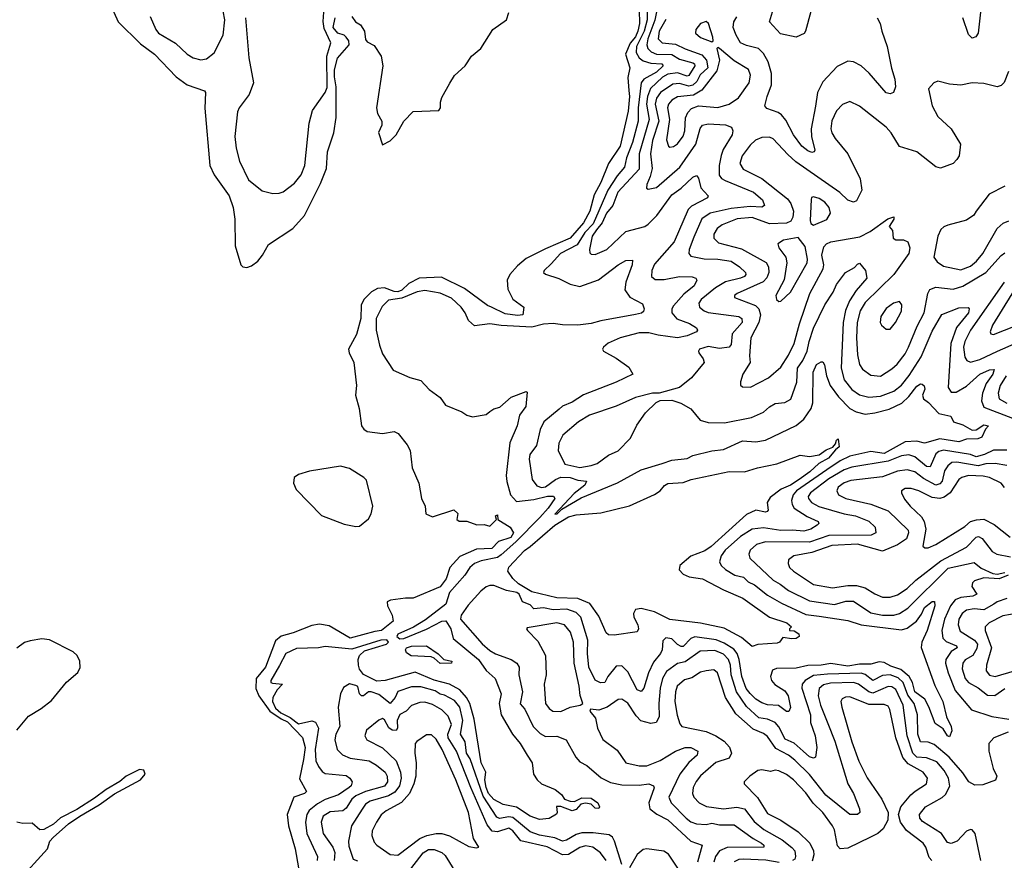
# Model space of a CAD drawing. Extents: x 1493970 to 1595317, y 729910 to 844791.
# Tile 256 of 256: x 1555499 to 1560642, y 790956 to 795346. Entities that reach past the tile are written whole.
import ezdxf

# ---------------------------------------------------------------- set-up
doc = ezdxf.new("R2010")
doc.units = 0

msp = doc.modelspace()

# ---------------------------------------------------------------- linework, layer by layer
at = {"layer": '0CON10XD'}
for points in [[(1555975, 795418.9), (1556013.9, 795333.9), (1556130.2, 795220.2), (1556204, 795165), (1556316.5, 795046.5), (1556375, 795005.4), (1556465, 794973.3), (1556470, 794965), (1556466.4, 794883.6), (1556492.5, 794585), (1556515.4, 794535), (1556593.8, 794425), (1556614.7, 794365), (1556623.3, 794303.3), (1556624.7, 794164.7), (1556654.5, 794065), (1556665, 794054.3), (1556685, 794051.4), (1556709.4, 794060.6), (1556742.5, 794085), (1556768.1, 794115), (1556798.3, 794171.7), (1556925.5, 794254.5), (1556986.2, 794323.8), (1557070, 794490), (1557101.7, 794568.3), (1557106.5, 794655), (1557139.4, 794755), (1557151.8, 794835), (1557153.1, 794995), (1557142.8, 795047.2), (1557144.5, 795084.5), (1557159.2, 795145), (1557219.6, 795215), (1557218.9, 795235), (1557204.8, 795254.8)], [(1556181.7, 795361.7), (1556210.4, 795295), (1556225, 795274.5), (1556313, 795223), (1556375, 795165.6), (1556405, 795146.7), (1556445, 795135.6), (1556475, 795141.8), (1556515, 795173.3), (1556561.8, 795265), (1556571.3, 795345), (1556553.8, 795436.2)], [(1559631.2, 795388.8), (1559604.5, 795285), (1559596.2, 795273.8), (1559555, 795253.6), (1559472.5, 795272.5), (1559415.7, 795335), (1559435.8, 795404.2)], [(1556678.5, 795355), (1556696, 795146), (1556720, 795015), (1556698.1, 794955), (1556645, 794886), (1556636.9, 794865), (1556623.8, 794735), (1556630.5, 794675), (1556646.9, 794606.9), (1556695, 794510), (1556765, 794451.4), (1556821.7, 794438.3), (1556855, 794439.4), (1556875, 794446.7), (1556935, 794491.5), (1556969.6, 794535), (1556989.1, 794585), (1557010.8, 794805)], [(1558734.8, 795395), (1558736, 795326), (1558728.6, 795285), (1558715, 795255.6), (1558687.5, 795222.5), (1558662.9, 795165), (1558685.3, 795095), (1558675.9, 795044.1), (1558680.5, 794975), (1558685.2, 794945), (1558677.1, 794867.1), (1558635.6, 794685), (1558575.3, 794595), (1558535, 794495.5), (1558499.6, 794430.4), (1558477, 794345), (1558444, 794285), (1558375.3, 794204.7), (1558245, 794149.8), (1558145, 794098.4), (1558099, 794061), (1558059.7, 794015), (1558046.2, 793985), (1558049.1, 793939.1), (1558075, 793886.2), (1558132.5, 793845), (1558126.7, 793805), (1558099.1, 793800.9), (1558035, 793810), (1557964.3, 793844.3), (1557943.5, 793853.5), (1557822.5, 793942.5), (1557701.8, 794001.8), (1557585, 793995.9), (1557532.2, 793967.8), (1557495, 793933.1), (1557475, 793924.9), (1557455, 793925.3), (1557405, 793945.1), (1557368.1, 793941.9), (1557337, 793925), (1557297, 793885), (1557283.4, 793855), (1557281.7, 793785), (1557258.9, 793701.1), (1557217.5, 793625), (1557220.9, 793605), (1557245.4, 793555), (1557259.2, 793435), (1557254.1, 793385), (1557272.9, 793315), (1557285.4, 793225), (1557296.4, 793206.4), (1557315, 793194.6), (1557395, 793184.4), (1557455, 793195.8), (1557476.2, 793185), (1557523.8, 793125), (1557538.8, 793095), (1557550, 793005), (1557584, 792925), (1557598, 792845), (1557618, 792805), (1557620, 792765), (1557655, 792750), (1557766.4, 792786.4), (1557787, 792767), (1557782.5, 792735), (1557795, 792727.5), (1557835, 792726.7), (1557887, 792707), (1557925, 792708.8), (1557955, 792700), (1557990, 792735), (1557984.2, 792755), (1557995, 792760), (1557996.7, 792735), (1558061.5, 792695), (1558077.7, 792665), (1558065, 792641), (1558000, 792620), (1557965, 792584.6), (1557885, 792580.2), (1557797.7, 792542.3), (1557746, 792484), (1557727.5, 792425), (1557695, 792384.4), (1557555, 792324.2), (1557515, 792324.1), (1557435.4, 792314.6), (1557419.4, 792305), (1557420, 792285), (1557444.6, 792235), (1557449.5, 792205), (1557390, 792155), (1557355, 792151), (1557225, 792116.1), (1557115, 792180.7), (1557065, 792188.8), (1557025, 792181.6), (1556927, 792143), (1556865, 792126.3), (1556835, 792101.1), (1556783.6, 791965), (1556734.9, 791905.1), (1556732.9, 791852.9), (1556749, 791815), (1556805.5, 791735), (1556865, 791694.2), (1556898.8, 791678.8), (1556976.2, 791596.2), (1556990.8, 791545), (1556982.5, 791482.5), (1556960.5, 791380.5), (1556996.9, 791315), (1556986.4, 791303.6), (1556930.6, 791285), (1556896.5, 791195), (1556903.7, 791135), (1556937.6, 791015), (1556955.7, 790915.7)], [(1558777.1, 795387.1), (1558776.6, 795345), (1558761.5, 795285), (1558720.7, 795205), (1558719.5, 795175), (1558735, 795146.2), (1558755, 795130.4), (1558795, 795118.3), (1558852.5, 795115), (1558860.7, 795105), (1558825, 795070.9), (1558758.7, 795035), (1558745.5, 795015), (1558729.7, 794885), (1558729.9, 794815), (1558700.9, 794705), (1558669.4, 794625), (1558659.1, 794575), (1558620.5, 794529.5), (1558570.9, 794455), (1558495, 794279), (1558451.8, 794235), (1558410.5, 794169.5), (1558323.5, 794125), (1558275, 794070.4), (1558238, 794035), (1558236, 794025), (1558245, 794016), (1558315, 793993.6), (1558375, 793963.8), (1558425, 793952.9), (1558522.4, 793987.6), (1558625, 794064.6), (1558665, 794087.5), (1558699.3, 794089.3), (1558697.8, 794065), (1558664.7, 793975.3), (1558660, 793935), (1558686.5, 793896.5), (1558752.4, 793862.4), (1558760.8, 793835), (1558757.8, 793822.2), (1558746.5, 793813.5), (1558715, 793805.8), (1558535, 793773.7), (1558485, 793758.3), (1558415, 793749.8), (1558335, 793751.2), (1558285, 793759.8), (1558235, 793755.8), (1558175, 793739.6), (1558015, 793749), (1557955, 793756.7), (1557875, 793747.3), (1557844.1, 793775), (1557826.5, 793815), (1557804.7, 793845), (1557755, 793891.8), (1557695, 793917), (1557615, 793931.1), (1557575, 793925.2), (1557495, 793891.7), (1557425, 793880.6), (1557392, 793848), (1557361.9, 793785), (1557361.3, 793725), (1557379.3, 793645), (1557395, 793600), (1557450, 793515), (1557537, 793477), (1557595, 793462), (1557638, 793415), (1557695, 793372), (1557723.2, 793333.2), (1557807.9, 793297.9), (1557835, 793280), (1557865, 793270.8), (1557935, 793283.5), (1557955, 793298.6), (1557975, 793312.9), (1558007.1, 793322.9), (1558066.2, 793375), (1558145, 793403.3), (1558150, 793400), (1558143.3, 793325), (1558109.6, 793280.4), (1558098.2, 793225), (1558058.7, 793135), (1558039.7, 792965), (1558043.1, 792933.1), (1558063.4, 792865), (1558095, 792829.7), (1558185, 792840.3), (1558257, 792857), (1558287, 792857), (1558293.6, 792845), (1558260.2, 792795), (1558216.3, 792745), (1558091.3, 792618.7), (1558015, 792550.8), (1557995, 792537.7), (1557910.1, 792519.9), (1557874.6, 792505.4), (1557850.5, 792485), (1557824.5, 792445.5), (1557744.2, 792355), (1557725, 792294), (1557619.3, 792210.7), (1557556.8, 792173.2), (1557475, 792137.4), (1557470, 792125), (1557485, 792112.1), (1557505, 792113.4), (1557625, 792162.7), (1557705, 792203.8), (1557725.8, 792205.8), (1557750.8, 792165), (1557763.1, 792113.1), (1557895, 792004.2), (1557936.6, 791946.6), (1557982.4, 791905), (1558013.5, 791825), (1558004.1, 791775), (1558014.2, 791715), (1558074.2, 791614.2), (1558113.8, 791565), (1558150, 791505), (1558176.9, 791465), (1558182.2, 791405), (1558202.1, 791375), (1558224.6, 791355), (1558295.7, 791325.7), (1558328.9, 791298.9), (1558344.3, 791274.3), (1558375, 791264.7), (1558396.6, 791263.4), (1558435, 791281.4), (1558485, 791279.8), (1558519.7, 791255), (1558527.5, 791235), (1558524, 791226), (1558505, 791227.5), (1558485, 791249.2), (1558455, 791253.3), (1558431, 791249), (1558405, 791220.8), (1558385, 791213.1), (1558325, 791237.1), (1558303.3, 791236.7), (1558307.5, 791205), (1558303, 791197), (1558265, 791173.8), (1558215, 791168.6), (1558165, 791185.5), (1558093.7, 791233.7), (1558025, 791247.6), (1557975, 791273.2), (1557947.2, 791305), (1557935, 791335.6), (1557928.9, 791375), (1557933.5, 791415), (1557909, 791465), (1557873.4, 791693.4), (1557850.7, 791775), (1557833.2, 791805), (1557798.7, 791845), (1557745, 791874.6), (1557665, 791896.9), (1557565, 791937.4), (1557407.5, 791895), (1557365, 791890.9), (1557295.6, 791925.6), (1557275, 791954.6), (1557269, 791975), (1557267.9, 792005), (1557274.5, 792025.5), (1557300.3, 792049.7), (1557415.9, 792085), (1557425.5, 792095), (1557416.4, 792106.4), (1557385.6, 792105), (1557235, 792058.6), (1557095, 792072.7), (1557060, 792065), (1556945, 792061.7), (1556888.8, 792035), (1556856.4, 791973.6), (1556810.4, 791895), (1556811.5, 791885), (1556819.8, 791879.8), (1556872.5, 791875), (1556843.7, 791846.3), (1556821.2, 791805), (1556820.7, 791785), (1556835, 791749.8), (1556863.5, 791725), (1556911.7, 791701.7), (1556955, 791667.7), (1557025, 791683.1), (1557045, 791677.5), (1557060.5, 791645), (1557042.5, 791535), (1557045.3, 791475), (1557060, 791445), (1557079.1, 791419.1), (1557095, 791408.9), (1557205, 791397.6), (1557224.5, 791385), (1557235.4, 791365), (1557230.7, 791345), (1557220.9, 791335), (1557165, 791297.1), (1557095, 791273.1), (1557055, 791251.3), (1557011.9, 791215), (1556998.5, 791195), (1556992, 791155), (1556999, 791095), (1557054.8, 790975), (1557053.3, 790955)], [(1557010.8, 794805), (1557028.5, 794871.5), (1557095, 794965.6), (1557105, 794990.8), (1557103.8, 795155), (1557124.2, 795225), (1557089.8, 795299.8), (1557084.4, 795335.6), (1557087.3, 795385)], [(1557204.8, 795254.8), (1557194.2, 795264.2), (1557161.1, 795275), (1557137.3, 795305), (1557146.7, 795355)], [(1557235, 795362.5), (1557252.5, 795335), (1557278.6, 795318.6), (1557300, 795285), (1557305, 795242.5), (1557315, 795230), (1557351.7, 795211.7), (1557387.5, 795155), (1557395.5, 795105), (1557362.2, 794885), (1557368.7, 794855), (1557391.5, 794815), (1557390.8, 794795), (1557374.1, 794755.9), (1557395, 794692.5), (1557435, 794713.8), (1557465, 794744), (1557506, 794815), (1557555, 794866.2), (1557689.3, 794870.7), (1557696.7, 794885), (1557696.7, 794915), (1557705, 794940), (1557746.1, 795013.9), (1557770, 795055), (1557826.7, 795105), (1557860, 795155), (1557907.5, 795195), (1557971.2, 795295), (1558042.5, 795345), (1558055, 795382.5)], [(1558828, 795395), (1558817.1, 795342.9), (1558780.1, 795245), (1558775.2, 795215), (1558780.6, 795195), (1558797, 795177), (1558825, 795165.4), (1558905, 795163.4), (1558945, 795139.3), (1559015, 795120.6), (1559024.1, 795115), (1559025.7, 795105), (1558994.6, 795055), (1558985, 795050.7), (1558935, 795067.5), (1558885, 795061.7), (1558857, 795045), (1558793.6, 794986.4), (1558779.3, 794945), (1558773.9, 794905), (1558787.1, 794825), (1558735.7, 794645), (1558734.4, 794565), (1558623, 794445), (1558597.7, 794375), (1558563.9, 794335), (1558541.5, 794285), (1558512.1, 794247.9), (1558489.8, 794215), (1558475.4, 794145.4), (1558477.2, 794127.2), (1558485, 794120.5), (1558505, 794119.1), (1558566.9, 794145), (1558665, 794238.9), (1558764.1, 794265.9), (1558782.3, 794277.7), (1558827.1, 794322.9), (1558905, 794431.2), (1558953.7, 794466.3), (1559015, 794522.9), (1559035, 794531.2), (1559045, 794517.5), (1559057.8, 794467.8), (1559095.7, 794425), (1559091.4, 794415), (1559008.8, 794371.2), (1558990.9, 794355), (1558917.6, 794185), (1558815, 794068.7), (1558800.2, 794035), (1558800, 794005), (1558818.4, 793988.4), (1558865, 793989.5), (1558945.3, 794004.7), (1559012, 794002), (1559030.8, 793995), (1559036.7, 793985), (1559022.5, 793955), (1558967.9, 793912.1), (1558915, 793851.2), (1558904.7, 793835), (1558905.8, 793815), (1558932.5, 793782.5), (1558998.3, 793758.3), (1559035, 793737.1), (1559040, 793725), (1559034.2, 793715), (1558985.8, 793695), (1558935, 793684.8), (1558835, 793697.9), (1558785, 793711.1), (1558735, 793711.1), (1558635, 793683.8), (1558573, 793657), (1558548.8, 793635), (1558543.8, 793625), (1558548.8, 793615), (1558615, 793578.1), (1558681.1, 793531.1), (1558701.2, 793495), (1558615, 793452.4), (1558444.3, 793385.7), (1558385, 793347.3), (1558335, 793327.5), (1558317.6, 793312.4), (1558237.5, 793245), (1558217.9, 793205), (1558198.3, 793121.7), (1558164.7, 793075), (1558161.2, 793051.2), (1558175.4, 792945), (1558200.5, 792910.5), (1558225, 792901.7), (1558245, 792905.8), (1558297.5, 792945), (1558325, 792957), (1558375, 792955.2), (1558415, 792940.2), (1558459.2, 792935), (1558451.1, 792915), (1558395, 792870.6), (1558295, 792762.9), (1558306.4, 792765), (1558331.4, 792788.6), (1558432, 792848), (1558622.6, 792927.4), (1558745.4, 792995), (1558855, 793028), (1558905, 793044.4), (1558985, 793054), (1559015, 793070.2), (1559115, 793093.8), (1559175, 793101.2), (1559275, 793146.5), (1559345, 793140.5), (1559395, 793150.3), (1559555, 793225.5), (1559595, 793258.8), (1559633.9, 793315), (1559641.7, 793345), (1559644.2, 793505), (1559660.6, 793545), (1559685, 793558.9), (1559695, 793558.6), (1559703.1, 793543.1), (1559712.9, 793485), (1559732.4, 793435), (1559775.5, 793375.5), (1559835.2, 793315.2), (1559868.2, 793298.2), (1559915, 793286.2), (1559965, 793291.6), (1560040.9, 793310.9), (1560106.6, 793343.4), (1560143.1, 793376.9), (1560185, 793432.2), (1560205, 793444.3), (1560212.9, 793442.9), (1560224.2, 793434.2), (1560226.5, 793416.5), (1560214.5, 793385), (1560219.2, 793365), (1560246, 793346), (1560299.5, 793289.5), (1560363.3, 793275), (1560377.5, 793245), (1560425, 793230), (1560475, 793202.7), (1560495.8, 793204.2), (1560535, 793230.6), (1560558.8, 793225), (1560543.4, 793206.6), (1560524.2, 793165), (1560503.6, 793156.4), (1560445, 793154.2), (1560405, 793141.7), (1560305, 793157.2), (1560225, 793134), (1560185, 793144.4), (1560125, 793140.2), (1560015, 793079.3), (1559945, 793090.7), (1559835, 793065.8), (1559785, 793041.5), (1559715, 792994.9), (1559557.4, 792885), (1559539.4, 792865), (1559530.6, 792835), (1559533.2, 792813.2), (1559544.7, 792795), (1559611.9, 792751.9), (1559670, 792725), (1559673.1, 792715), (1559664.5, 792705), (1559631.1, 792685), (1559595, 792673.6), (1559535, 792679.5), (1559475, 792677.2), (1559385, 792691.6), (1559325, 792685.7), (1559263.3, 792646.7), (1559184.8, 792575), (1559162.8, 792545), (1559154.5, 792515), (1559162.7, 792495), (1559185, 792474.1), (1559235.2, 792445.2), (1559279.2, 792435), (1559305, 792409.5), (1559338, 792395), (1559405, 792340.8), (1559478.9, 792298.9), (1559605, 792238.4), (1559675, 792229.7), (1559825, 792208.3), (1559895, 792184.8), (1560105, 792158.9), (1560135, 792167.7), (1560184.1, 792205), (1560209.6, 792240.4), (1560224.8, 792275), (1560265, 792306.4), (1560277.8, 792307.8), (1560278.3, 792285), (1560239.5, 792155), (1560210.8, 792095), (1560207.4, 792067.4), (1560279.2, 791869.2), (1560321.1, 791785), (1560340.9, 791705), (1560365, 791653.8), (1560367.8, 791632.2), (1560355, 791600), (1560345, 791606), (1560322.5, 791642.5), (1560280.2, 791670.2), (1560247.1, 791757.1)], [(1559978.1, 795355), (1559994.5, 795325), (1560001.8, 795285), (1560030.8, 795205), (1560052.9, 795092.9), (1560070.7, 795035), (1560074.5, 794995), (1560063.3, 794965), (1560045, 794959.2), (1560025, 794962.9), (1559936.6, 795066.6), (1559895.2, 795105.2), (1559855, 795126.1), (1559825, 795128.8), (1559768.6, 795101.4), (1559695, 795020.9), (1559667.1, 794965), (1559655.2, 794894.8), (1559633.2, 794775), (1559635.3, 794735), (1559653.1, 794665), (1559648.8, 794655), (1559637.3, 794652.7), (1559615, 794660.3), (1559584.1, 794685), (1559541.6, 794745), (1559501.3, 794821.3), (1559478.3, 794848.3), (1559460.9, 794860.9), (1559402.1, 794882.1), (1559391.1, 794895), (1559402.6, 794945), (1559426.9, 795005), (1559426.2, 795065), (1559408.7, 795125), (1559385, 795168.2), (1559358.9, 795195), (1559295, 795210.2), (1559264.7, 795225), (1559241.1, 795265), (1559226.6, 795305), (1559229.2, 795335), (1559245, 795360)], [(1560517.8, 795385), (1560505.5, 795274.5), (1560494.1, 795255.9), (1560475, 795250), (1560455, 795268.8), (1560425.4, 795355)], [(1558875, 795345.8), (1558839.7, 795285), (1558834.8, 795245), (1558855, 795225.2), (1558925, 795218.2), (1558975, 795192.7), (1559061.9, 795161.9), (1559086.4, 795135), (1559093.5, 795095), (1559053.1, 795056.9), (1559036.4, 795023.6), (1559015.7, 795004.3), (1558995, 794998.5), (1558945, 795012.8), (1558911.1, 795008.9), (1558847, 794965), (1558825, 794935.9), (1558818.2, 794905), (1558836.8, 794815), (1558803.8, 794715), (1558794.5, 794644.5), (1558802.3, 794567.7), (1558793.2, 794526.8), (1558774.4, 794484.4), (1558774, 794465), (1558781.3, 794461.3), (1558825, 794468.5), (1558947.9, 794575), (1559031, 794695), (1559053.4, 794776.6), (1559065.9, 794794.1), (1559095, 794800.9), (1559186.4, 794796.4), (1559216.9, 794785), (1559223.8, 794765), (1559220, 794745), (1559173, 794667), (1559163, 794637), (1559153.1, 794585), (1559152.8, 794532.8), (1559165, 794516.1), (1559184.5, 794505), (1559332.1, 794445), (1559378.8, 794405), (1559390, 794375), (1559375, 794367.3), (1559315, 794370.6), (1559215, 794358.9), (1559105.5, 794335), (1559062.7, 794305), (1559019.6, 794209.6), (1558996, 794145), (1558994.6, 794124.6), (1559005, 794110), (1559075, 794096.1), (1559145, 794094.8), (1559215, 794085.2), (1559259.1, 794055), (1559290, 794025), (1559292.2, 794015), (1559284.3, 794005), (1559263.5, 793996.5), (1559185, 793977.3), (1559133.9, 793946.1), (1559058.8, 793885), (1559045.9, 793865), (1559049.6, 793845), (1559073.8, 793825), (1559095, 793816.7), (1559255, 793796.2), (1559271.2, 793785), (1559273.6, 793765), (1559221, 793705), (1559215, 793648.8), (1559205, 793635.5), (1559155, 793627.6), (1559095, 793638.8), (1559050, 793625), (1559044, 793615), (1559047.1, 793605), (1559070, 793575), (1559074, 793555), (1559008.2, 793475), (1558945.2, 793424.8), (1558840, 793395), (1558805, 793395.3), (1558715, 793372.7), (1558615, 793327.7), (1558475, 793279.6), (1558418.2, 793245), (1558336.5, 793175), (1558315, 793133.8), (1558311.8, 793095), (1558347.5, 793025), (1558425, 793006.2), (1558485, 793017.3), (1558515, 793027.8), (1558575, 793071.8), (1558625, 793093.6), (1558689, 793161), (1558722.7, 793227.3), (1558768.3, 793291.7), (1558823.6, 793346.4), (1558845, 793357.5), (1558905, 793359.1), (1558952.9, 793342.9), (1559005, 793312.7), (1559053.5, 793253.5), (1559095, 793241.8), (1559180.6, 793239.4), (1559322.2, 793267.8), (1559385, 793296.7), (1559415, 793324.3), (1559445, 793341.4), (1559495, 793347.1), (1559526.5, 793363.5), (1559557.8, 793452.2), (1559562.7, 793525), (1559589.5, 793565), (1559612.4, 793615), (1559622, 793665), (1559646.2, 793735), (1559704.1, 793855.9), (1559747.5, 793922.5), (1559765, 793963.2), (1559812, 794025), (1559859.1, 794050.9), (1559875, 794068.6), (1559885, 794073.3), (1559917.5, 794035), (1559924.2, 793995), (1559869, 793931), (1559833.3, 793876.7), (1559812.3, 793827.7), (1559801, 793765), (1559797.7, 793685), (1559789.2, 793525), (1559806.2, 793465), (1559845, 793414.1), (1559885, 793386.5), (1559935, 793373.9), (1559995, 793379.8), (1560065, 793406.2), (1560105, 793436.4), (1560145, 793487.9), (1560207.4, 793585), (1560265, 793719.5), (1560315, 793805.4), (1560405, 793841.3), (1560453.2, 793843.2), (1560457.9, 793835), (1560455.2, 793815), (1560392.5, 793737.5), (1560362.5, 793655), (1560348.1, 793425), (1560365, 793399.6), (1560390.4, 793399.6), (1560445, 793432.3), (1560515, 793495.2), (1560565, 793516.7), (1560589.1, 793519.1), (1560582.5, 793495), (1560546.7, 793445), (1560528.4, 793395), (1560522.2, 793355), (1560535, 793321.6), (1560685, 793263.9)], [(1559115, 795230), (1559121.2, 795235), (1559119.1, 795255), (1559096.4, 795326.4), (1559085, 795335.7), (1559055, 795325.4), (1559030.5, 795295), (1559030, 795275), (1559055, 795252.5), (1559115, 795230)], [(1558895, 794679.4), (1558915, 794683.8), (1558935, 794697.7), (1558965, 794736.7), (1558973.5, 794765), (1558977.4, 794832.6), (1558989.8, 794860.2), (1559008.1, 794881.9), (1559045, 794896.6), (1559145, 794886.8), (1559204.4, 794905), (1559253.3, 794936.7), (1559309.6, 795015), (1559316.7, 795056.7), (1559305.6, 795085), (1559230.3, 795130.3), (1559155, 795195.8), (1559145, 795200), (1559141.2, 795195), (1559154, 795135), (1559141.1, 795078.9), (1559061.9, 794978.1), (1559018.4, 794951.6), (1558935, 794943.4), (1558905, 794925.8), (1558888.4, 794905), (1558883.7, 794885), (1558892.8, 794825), (1558877.5, 794717.5), (1558887.5, 794685), (1558895, 794679.4)], [(1560663.3, 795075), (1560641.6, 795018.4), (1560625, 795002.5), (1560605, 794995.4), (1560535, 795012.7), (1560475, 795015.5), (1560415, 795004.4), (1560355, 795008.8), (1560295, 795024.3), (1560273.3, 795016.7), (1560246.1, 794983.9), (1560264.7, 794895), (1560295, 794839.6), (1560365, 794775.6), (1560414, 794695), (1560405.7, 794635), (1560394.4, 794615), (1560374.3, 794595), (1560309.1, 794570.9), (1560285, 794577.3), (1560185, 794656.1), (1560095, 794682.5), (1560050.5, 794755), (1560025, 794784.4), (1559885, 794894.4), (1559835, 794918.1), (1559797, 794903), (1559765, 794870), (1559741.8, 794818.2), (1559735.3, 794775), (1559740.4, 794755), (1559759.2, 794725), (1559825.5, 794645), (1559890, 794515), (1559898.6, 794455), (1559870.7, 794399.3), (1559855, 794392.1), (1559825, 794403.8), (1559783.4, 794443.4), (1559554, 794604), (1559511.5, 794641.5), (1559435, 794722.7), (1559415, 794731.8), (1559375, 794730.5), (1559343.3, 794716.7), (1559315, 794691.1), (1559273.2, 794635), (1559260.4, 794595), (1559278.2, 794565), (1559376.3, 794516.3), (1559509.3, 794409.3), (1559526.6, 794385), (1559541.4, 794345), (1559538.1, 794315), (1559526.4, 794293.6), (1559505, 794282.4), (1559415, 794280.2), (1559325, 794312.1), (1559246, 794305), (1559167.7, 794275), (1559142, 794255), (1559124.7, 794225), (1559124.7, 794204.7), (1559149.5, 794179.5), (1559269.1, 794149.1), (1559397.8, 794077.8), (1559410.5, 794055), (1559412.2, 794025), (1559402.5, 793997.5), (1559383.1, 793976.9), (1559246, 793915), (1559232.5, 793905), (1559232.5, 793895), (1559342.5, 793852.5), (1559360.5, 793835), (1559368.9, 793805), (1559360.2, 793765), (1559317.8, 793685), (1559310.7, 793590.7), (1559314.4, 793555), (1559275.7, 793495), (1559264.2, 793455), (1559265, 793437.5), (1559275, 793428), (1559316.1, 793426.1), (1559410.8, 793475), (1559475, 793531.2), (1559515, 793594.3), (1559544.4, 793655), (1559572, 793758), (1559626.7, 793915), (1559696.2, 794045), (1559700, 794065), (1559688.5, 794115), (1559700, 794160), (1559713.1, 794175), (1559735.3, 794184.7), (1559888.1, 794211.9), (1559940.8, 794239.2), (1560034.4, 794305), (1560065.6, 794315.6), (1560065, 794303.8), (1560040, 794265), (1560058.9, 794245), (1560061.8, 794205), (1560075, 794196.4), (1560115, 794195.4), (1560137.8, 794185), (1560148.2, 794155), (1560144.1, 794125), (1560064.3, 794015), (1559915, 793868.8), (1559889, 793825), (1559872.7, 793765), (1559869.8, 793685), (1559875.2, 793595.2), (1559886.2, 793545), (1559901.1, 793521.1), (1559945, 793489.5), (1559995, 793483.2), (1560055, 793521.5), (1560082.6, 793547.4), (1560125, 793600.9), (1560142.1, 793635), (1560187, 793745), (1560223.8, 793815), (1560242.3, 793915), (1560253.4, 793936.6), (1560285, 793948.8), (1560375, 793939.1), (1560425, 793953.3), (1560545.1, 794024.9), (1560625, 794114), (1560645, 794128.8)], [(1560645, 794476.2), (1560562.5, 794435), (1560495.5, 794345), (1560482.9, 794325), (1560445, 794297.8), (1560347.6, 794272.4), (1560325.6, 794264.4), (1560310, 794250), (1560295.4, 794214.6), (1560273.3, 794105), (1560290.5, 794080.5), (1560325, 794058.9), (1560415, 794039.2), (1560465, 794059.2), (1560497.1, 794085), (1560529.5, 794125), (1560604.8, 794255.2), (1560636.6, 794283.4), (1560665, 794294.7)], [(1559645, 794273.3), (1559715, 794301.9), (1559734.4, 794335), (1559727.1, 794365), (1559705, 794393.5), (1559675, 794412.5), (1559645, 794420.8), (1559635, 794416.7), (1559632.6, 794407.4), (1559627.4, 794297.4), (1559631.1, 794281.1), (1559645, 794273.3)], [(1559465, 793873.1), (1559475, 793875.8), (1559525, 793922), (1559611.8, 794075), (1559614, 794095), (1559601.5, 794161.5), (1559565, 794208.1), (1559488.8, 794195), (1559459.2, 794175), (1559464.4, 794155), (1559500.4, 794105), (1559505.3, 794075), (1559493, 793987), (1559448.9, 793905), (1559452.7, 793885), (1559465, 793873.1)], [(1560642.1, 793975), (1560466.3, 793725), (1560436.4, 793665), (1560429.4, 793635), (1560435, 793582.9), (1560445.8, 793565.8), (1560465, 793557.5), (1560515, 793571.6), (1560605.6, 793615), (1560705, 793658.4)], [(1560731, 793995), (1560579.9, 793750.1), (1560568.1, 793715), (1560572, 793705), (1560585, 793701.8), (1560815, 793792.3)], [(1560045, 793730), (1560074.4, 793765), (1560105, 793823.3), (1560106.7, 793856.7), (1560095, 793873.8), (1560063.3, 793865), (1560025, 793836.7), (1559997.5, 793795), (1559994.5, 793765), (1560001.1, 793751.1), (1560025, 793730), (1560045, 793730)], [(1560651.6, 793485), (1560620.6, 793435), (1560609.2, 793395), (1560615.3, 793365), (1560655, 793342.4)], [(1559325, 792072), (1559269.2, 792119.2), (1559178.2, 792168.2), (1559055, 792194.7), (1558895, 792212.3), (1558815, 792253.9), (1558745, 792270.3), (1558715.8, 792265), (1558704.5, 792245), (1558706.8, 792225), (1558728.8, 792185), (1558731.2, 792165), (1558725, 792148), (1558605, 792131.1), (1558575, 792133.3), (1558563.2, 792143.2), (1558525, 792230), (1558477.5, 792297.5), (1558415, 792323), (1558305, 792325.9), (1558175, 792357.6), (1558105, 792399.1), (1558075, 792427.1), (1558048.7, 792465), (1558055, 792486.8), (1558135.8, 792574.2), (1558166.4, 792593.6), (1558295, 792706.1), (1558365, 792749.6), (1558405, 792759.7), (1558535, 792769.4), (1558685, 792806.2), (1558814.7, 792865.3), (1558845.3, 792884.7), (1558867.4, 792912.6), (1558885, 792922.9), (1558965, 792928.5), (1559006.7, 792945), (1559205, 792985.4), (1559285, 792984.3), (1559352.5, 793005), (1559454.5, 793025.5), (1559575, 793071.2), (1559623.9, 793063.9), (1559675, 793073.3), (1559710.9, 793099.1), (1559746.4, 793113.6), (1559759.8, 793130.2), (1559765, 793150), (1559775, 793157.5), (1559780, 793115), (1559760.4, 793099.6), (1559724.6, 793055), (1559672.9, 793027.1), (1559627.1, 792985), (1559570.4, 792945), (1559525, 792914), (1559476.4, 792893.6), (1559419.9, 792850.1), (1559403.8, 792825), (1559408.5, 792785), (1559403.6, 792776.4), (1559395, 792773.2), (1559345, 792784.2), (1559295, 792760.7), (1559110.5, 792595), (1559078.2, 792571.8), (1559005, 792543.8), (1558947.3, 792495), (1558943.1, 792473.1), (1558965, 792450), (1558995.2, 792435.2), (1559066.1, 792426.1), (1559175, 792368.1), (1559276.9, 792325), (1559415.9, 792225.9), (1559506.2, 792195), (1559530, 792175), (1559520, 792165), (1559520, 792155), (1559545, 792154), (1559568.9, 792138.9), (1559570, 792125), (1559555, 792114.4), (1559531.9, 792111.9), (1559485, 792120), (1559467.5, 792095), (1559455, 792090), (1559355, 792082.9), (1559325, 792072)], [(1560655, 793097.6), (1560585, 793097.3), (1560539.2, 793075), (1560495, 793062.9), (1560465, 793074.1), (1560325, 793097.7), (1560299.9, 793090.1), (1560285, 793078.2), (1560255, 793010.8), (1560235, 793012.9), (1560175, 793063.1), (1560143.7, 793073.7), (1560105, 793068.3), (1560035, 793040.4), (1559845, 793009.3), (1559805, 792994.8), (1559725, 792947), (1559629.2, 792875), (1559617.9, 792855), (1559619.4, 792845), (1559635.4, 792825), (1559673.2, 792803.2), (1559805.3, 792764.7), (1559865, 792753.9), (1559935, 792726.4), (1559968, 792695), (1559970.5, 792665), (1559946.4, 792653.6), (1559725, 792652.1), (1559625, 792616.8), (1559395, 792617.9), (1559348.1, 792605), (1559313.8, 792575), (1559307.1, 792555), (1559313, 792533), (1559435, 792418.2), (1559471.7, 792398.3), (1559515, 792365.2), (1559625, 792310.2), (1559755, 792291.7), (1559815, 792308.9), (1559855, 792308.9), (1559945, 792247.9), (1560005, 792235.7), (1560065, 792236.1), (1560095, 792244.8), (1560137.9, 792272.1), (1560349.4, 792480.6), (1560485, 792510), (1560521.9, 792481.9), (1560582.7, 792452.7), (1560605, 792450.7), (1560645, 792458.2)], [(1557255, 792698), (1557275, 792701.2), (1557321.7, 792738.3), (1557335.6, 792764.4), (1557344.3, 792805), (1557310.5, 792940.5), (1557296.7, 792955), (1557221.7, 793001.7), (1557175, 793013.5), (1557012.8, 792987.2), (1556955, 792970.7), (1556933.3, 792955), (1556928.8, 792925), (1556942.7, 792892.7), (1557075, 792755.7), (1557195, 792710.6), (1557255, 792698)], [(1560655, 793016.8), (1560595, 793027.8), (1560545, 793026.5), (1560505, 793015.3), (1560394.8, 793035.2), (1560367.6, 793032.4), (1560346.5, 793015), (1560330.5, 792989.5), (1560318.3, 792935), (1560305, 792921.9), (1560285, 792914.2), (1560220.3, 792950.3), (1560175, 792983.6), (1560135, 792994.8), (1560085, 792987.2), (1560005, 792957.4), (1559839.8, 792939.8), (1559805, 792927.7), (1559774.6, 792905), (1559766.5, 792885), (1559775.6, 792865), (1559815, 792844.2), (1559945, 792815.2), (1560035, 792780.8), (1560139.4, 792679.4), (1560142.2, 792665), (1560130.7, 792635), (1560085, 792602.7), (1560005, 792570.8), (1559875, 792606.5), (1559740.7, 792599.3), (1559637, 792563), (1559542, 792545), (1559515.6, 792525), (1559513.5, 792505), (1559520.5, 792485), (1559541.5, 792465), (1559645, 792395.3), (1559745, 792378.3), (1559825, 792390.7), (1559870.6, 792390.6), (1559915, 792378.4), (1559965, 792347.1), (1560005, 792330.5), (1560045, 792330), (1560085, 792342.3), (1560135.4, 792375), (1560180.6, 792419.4), (1560310.2, 792519.8), (1560445, 792590.2), (1560495, 792642.3), (1560506.9, 792646.9), (1560526.1, 792636.1), (1560578.9, 792568.9), (1560603.7, 792553.7), (1560675, 792540.5)], [(1560642.3, 792902.3), (1560625, 792924.6), (1560565, 792954.7), (1560531.2, 792961.2), (1560455, 792965.2), (1560420, 792955), (1560405, 792944.5), (1560359.4, 792875), (1560327.9, 792852.1), (1560305, 792844.5), (1560265, 792850.2), (1560195, 792884.7), (1560155, 792896.9), (1560125, 792897.9), (1560105.7, 792885), (1560104.4, 792875), (1560121.5, 792841.5), (1560150, 792805), (1560208.8, 792748.8), (1560223.3, 792725), (1560231.3, 792685), (1560215.9, 792595.9), (1560227.1, 792587.1), (1560245, 792586.9), (1560284.3, 792605), (1560435, 792698.8), (1560465.8, 792724.2), (1560496, 792734), (1560535, 792737.1), (1560589, 792709), (1560672.5, 792642.5)], [(1560662.9, 792445), (1560615, 792425.4), (1560535, 792430), (1560486.9, 792415), (1560475.5, 792405), (1560472.9, 792385), (1560498, 792345), (1560478, 792335), (1560415, 792328.1), (1560385, 792315.7), (1560360.8, 792285), (1560328.8, 792215), (1560315.2, 792155), (1560320.3, 792115), (1560338, 792098), (1560391.9, 792075), (1560395.4, 792065), (1560365, 792046.1), (1560337, 792005), (1560335.3, 791984.7), (1560348.1, 791935), (1560385, 791842), (1560471.2, 791741.2), (1560577.1, 791707.1), (1560665, 791692.2)], [(1560247.1, 791757.1), (1560227, 791797), (1560174.8, 791835), (1560161.7, 791885), (1560145.9, 791915.9), (1560102.1, 791952.1), (1560049.2, 791969.2), (1560015, 791988), (1559987.6, 791992.4), (1559945, 791980.2), (1559885, 791979.5), (1559825, 791969.8), (1559735.8, 791984.2), (1559685, 791974.1), (1559615, 791973.6), (1559555, 791959.1), (1559452.3, 791957.7), (1559431.9, 791948.1), (1559420.4, 791915), (1559425.4, 791895), (1559443.7, 791873.7), (1559495, 791840.9), (1559512.6, 791815), (1559526, 791754), (1559516.9, 791733.1), (1559505, 791731.9), (1559463.5, 791763.5), (1559405, 791766.7), (1559375, 791777.4), (1559345, 791796.5), (1559315, 791826.1), (1559293.4, 791853.4), (1559270.3, 791915), (1559256.5, 792005), (1559246, 792036), (1559228.6, 792058.6), (1559179.7, 792089.7), (1559137, 792107), (1559025, 792121.9), (1559005, 792113.4), (1558965, 792072.8), (1558955, 792071.6), (1558935, 792082.4), (1558905, 792111.9), (1558875, 792117.1), (1558858.6, 792101.4), (1558854.7, 792055), (1558847.1, 792035), (1558810, 791990), (1558783.1, 791935), (1558760, 791855), (1558745, 791836.9), (1558724.6, 791845), (1558675, 791940), (1558645, 791971.8), (1558615, 791968.8), (1558571.2, 791915), (1558555.6, 791884.4), (1558532.9, 791882.9), (1558505, 791895.6), (1558472.8, 791965), (1558465.7, 792035), (1558467.6, 792105), (1558430.4, 792225), (1558405, 792249.8), (1558357, 792267), (1558285, 792262.9), (1558235.9, 792274.1), (1558185, 792268.4), (1558165, 792289.3), (1558126, 792306), (1558108.4, 792345), (1558095.3, 792355), (1558041.2, 792365), (1557975, 792390.7), (1557955, 792391.2), (1557936.2, 792383.8), (1557908.8, 792361.2), (1557841.5, 792288.5), (1557804.7, 792235), (1557801.8, 792215), (1557915, 792086.1), (1557955, 792051.6), (1557985, 792033.3), (1558067.1, 792005), (1558096.2, 791985), (1558107.3, 791965), (1558105.9, 791925), (1558126, 791835), (1558113.5, 791773.5), (1558138.4, 791745), (1558181.3, 791655), (1558217, 791617), (1558245, 791601.8), (1558305, 791604.3), (1558354.3, 791584.3), (1558404.1, 791494.1), (1558425, 791470), (1558461.2, 791451.2), (1558535.7, 791385.7), (1558585, 791362.4), (1558645, 791350.5), (1558735, 791347.4), (1558785, 791354.4), (1558810, 791345), (1558813.9, 791333.9), (1558786.2, 791256.2), (1558791.3, 791225), (1558827.2, 791197.2), (1558885, 791166.8), (1559005, 791055.3), (1559063.8, 791035), (1559040.3, 790945)], [(1560655, 792323.1), (1560604.1, 792305.9), (1560586.7, 792293.3), (1560535, 792264.5), (1560485, 792268.7), (1560445, 792262), (1560421.9, 792245), (1560404.8, 792215), (1560400.2, 792185), (1560411.5, 792151.5), (1560485.8, 792105.8), (1560501.3, 792085), (1560498, 792062), (1560476.8, 792025), (1560438.1, 792001.9), (1560425.3, 791985), (1560421.7, 791955), (1560437.6, 791905), (1560455, 791883.8), (1560505.5, 791855.5), (1560555, 791817.3), (1560593, 791817), (1560645, 791852.4)], [(1560715, 792246), (1560635, 792232.5), (1560563.1, 792195), (1560542.2, 792175), (1560542.1, 792155), (1560574.7, 792065), (1560548.3, 791975), (1560547.1, 791945), (1560565, 791921.8), (1560595, 791914.8)], [(1558325, 791732.2), (1558375, 791755.3), (1558427.5, 791765), (1558440, 791775), (1558426.7, 791816.7), (1558422.4, 791865), (1558394.7, 791984.7), (1558392.5, 792095), (1558376.3, 792146.3), (1558345, 792184.5), (1558305, 792196.5), (1558150.5, 792169.5), (1558146.7, 792165), (1558152, 792155), (1558205, 792100.6), (1558245.4, 792024.6), (1558250, 791925), (1558237.9, 791875), (1558245, 791774), (1558265, 791747.8), (1558284.7, 791734.7), (1558325, 791732.2)], [(1555485, 791634.4), (1555545, 791708.2), (1555612.4, 791747.6), (1555665, 791790), (1555744.1, 791885.9), (1555803.4, 791936.6), (1555815, 791962.5), (1555813.8, 791995), (1555799.2, 792025), (1555778.9, 792045), (1555655, 792106.2), (1555615, 792111.8), (1555555, 792102.2), (1555525, 792092.9), (1555485, 792064)], [(1557695, 791982.7), (1557665, 792011.4), (1557647.8, 792017.8), (1557543.7, 792023.7), (1557519.4, 792039.4), (1557513.8, 792055), (1557519.2, 792065), (1557545, 792074.5), (1557625, 792075.6), (1557685, 792033.1), (1557714.5, 792004.5), (1557756.2, 791995), (1557755, 791984.4), (1557695, 791982.7)], [(1559591.7, 791525), (1559545, 791568), (1559498.3, 791588.3), (1559465, 791653.2), (1559445.5, 791675.5), (1559405, 791693), (1559360.1, 791700.1), (1559295, 791758.9), (1559242.9, 791835), (1559214.7, 791925), (1559211.7, 791975), (1559201.9, 792005), (1559175, 792032.6), (1559130.4, 792050.4), (1559052.8, 792047.2), (1558975, 791991.4), (1558935, 791983.3), (1558878.5, 791941.5), (1558856.6, 791905), (1558844.1, 791855), (1558837.3, 791775), (1558840, 791705), (1558823.3, 791675), (1558795, 791669.2), (1558744.3, 791684.3), (1558719.3, 791709.3), (1558675, 791776.1), (1558645, 791797.5), (1558625, 791795.4), (1558568, 791755), (1558525, 791740), (1558480, 791745), (1558476.7, 791735), (1558507.6, 791697.6), (1558517.1, 791645), (1558545, 791585.7), (1558620.6, 791530.6), (1558665.4, 791465.4), (1558735, 791449.3), (1558775, 791448.6), (1558845, 791477.3), (1558924.9, 791525.1), (1558975, 791544.8), (1559004.8, 791544.8), (1559040.7, 791525), (1559038.1, 791505), (1558995, 791465.6), (1558947.7, 791405), (1558889.7, 791285), (1558902.1, 791255), (1558979.7, 791175), (1559005, 791157.3), (1559035, 791146.6), (1559085, 791142.8), (1559115, 791150), (1559155, 791140.4), (1559230.4, 791140.4), (1559329.8, 791070.2), (1559374.6, 791045), (1559386.9, 791035), (1559385.5, 791025), (1559195, 791022.9), (1559154.4, 791005.6), (1559133.7, 790976.3), (1559125.6, 790945)], [(1560518.8, 790955), (1560489.3, 791095), (1560475, 791115.5), (1560465, 791117.3), (1560445, 791108.2), (1560395, 791056.1), (1560365, 791043.9), (1560345, 791049.4), (1560313.9, 791095), (1560215, 791158.2), (1560201.2, 791175), (1560198.9, 791195), (1560229.6, 791235), (1560317, 791283), (1560335, 791298.8), (1560357.4, 791342.6), (1560350.2, 791385), (1560328.5, 791425), (1560289.7, 791469.7), (1560235, 791490.8), (1560185, 791494.9), (1560164.9, 791514.9), (1560135.4, 791605), (1560113.6, 791765), (1560075, 791847), (1560055, 791860.7), (1560035, 791863), (1559955, 791829), (1559934.2, 791835), (1559881.1, 791875), (1559853.5, 791883.5), (1559735, 791881.1), (1559698, 791872), (1559675, 791853.3), (1559670.2, 791815), (1559681.6, 791765), (1559720.8, 791670.8), (1559757.7, 791577.7), (1559825.3, 791355), (1559855.2, 791305.2), (1559886.5, 791225), (1559886.7, 791205), (1559876, 791195), (1559835, 791195.5), (1559709.7, 791295), (1559624, 791404), (1559548.6, 791478.6), (1559515, 791505.2), (1559449.2, 791539.2), (1559405, 791602.9), (1559385, 791618.1), (1559330.7, 791640.7), (1559240.3, 791720.3), (1559185.4, 791805.4), (1559143.9, 791933.9), (1559125, 791949.6), (1559085, 791944.7), (1559055, 791938.1), (1559010.8, 791909.2), (1558971.3, 791898.7), (1558934, 791865), (1558924.8, 791835), (1558920.9, 791785), (1558933.1, 791713.1), (1558948, 791668), (1558958.6, 791655), (1559085, 791628.4), (1559134.8, 791604.8), (1559178, 791578), (1559207.2, 791547.2), (1559217.3, 791515), (1559205, 791488.8), (1559135, 791466.3), (1559055, 791397.5), (1559032.2, 791367.8), (1559017.3, 791335), (1559014.1, 791305), (1559019.6, 791285), (1559049.1, 791255), (1559085.9, 791235.9), (1559175, 791224.8), (1559245, 791232.4), (1559284.5, 791225), (1559335, 791157.5), (1559386.9, 791116.9), (1559482.4, 791062.4), (1559532.4, 791022.4), (1559547.8, 791005), (1559551.3, 790975), (1559548.6, 790961.4), (1559536.3, 790953.7)], [(1560661.8, 791625), (1560588, 791595), (1560561.6, 791565), (1560560.6, 791525), (1560583.9, 791435), (1560602.2, 791395), (1560596.3, 791373.7), (1560530.4, 791349.6), (1560488.3, 791348.3), (1560457.5, 791365), (1560425, 791412.7), (1560353.5, 791495), (1560275, 791559.8), (1560245, 791572.5), (1560204.4, 791574.4), (1560189.9, 791615), (1560189.3, 791715), (1560170.7, 791775), (1560137.9, 791817.9), (1560114.2, 791885), (1560087.7, 791907.7), (1560045, 791923.6), (1560005, 791920.3), (1559955, 791894.1), (1559915.1, 791925.1), (1559895, 791932.1), (1559718.3, 791928.3), (1559645, 791920.2), (1559601.6, 791895), (1559586.3, 791875), (1559583.9, 791855), (1559630.2, 791715), (1559630.2, 791675), (1559653.3, 791605), (1559663.4, 791545), (1559655.6, 791495), (1559645, 791488.5), (1559625, 791496.3), (1559591.7, 791525)], [(1560595, 791914.8), (1560695.7, 791945)], [(1558645, 790934.4), (1558606.1, 791056.1), (1558595.7, 791075.7), (1558577.8, 791087.8), (1558495, 791099), (1558435, 791098.8), (1558405, 791089.8), (1558355, 791060.4), (1558335, 791056.3), (1558295, 791073.6), (1558215, 791087.5), (1558165, 791104.5), (1558075, 791178.8), (1558055, 791182.6), (1558005, 791173.7), (1557991.3, 791181.3), (1557919.7, 791289.7), (1557851.4, 791485), (1557833, 791515), (1557826.8, 791575), (1557801.6, 791615), (1557813.1, 791685), (1557798.4, 791755), (1557770.6, 791790.6), (1557717.8, 791817.8), (1557695, 791823), (1557669.9, 791839.9), (1557595, 791862.2), (1557545, 791862), (1557475, 791836.5), (1557461.3, 791805), (1557435, 791774.3), (1557375, 791821.9), (1557335, 791836), (1557322.1, 791835), (1557295, 791815.2), (1557285, 791814.3), (1557274.8, 791825), (1557265, 791863.1), (1557255, 791868.6), (1557222.7, 791877.3), (1557191.4, 791858.6), (1557174.4, 791825), (1557162.9, 791755), (1557171.9, 791655), (1557151.2, 791615), (1557145.8, 791585), (1557157.2, 791535), (1557185, 791506.8), (1557225, 791489.8), (1557325, 791475.3), (1557362.4, 791452.4), (1557408.4, 791415), (1557417.9, 791395), (1557420.7, 791365), (1557405, 791343), (1557305, 791315.1), (1557255, 791292.5), (1557234.1, 791275), (1557205, 791227.6), (1557186.6, 791213.4), (1557121.7, 791208.3), (1557085, 791186.9), (1557074.4, 791155), (1557085.2, 791095), (1557135.2, 791025), (1557146, 790996), (1557142.4, 790955)], [(1560263.9, 790953.9), (1560250, 790970), (1560231.6, 791025), (1560218.2, 791045), (1560131.6, 791111.6), (1560100, 791155), (1560089.5, 791195), (1560102.1, 791235), (1560153.1, 791296.9), (1560177.1, 791317.1), (1560235.5, 791355), (1560240, 791385), (1560217.9, 791415), (1560139.1, 791459.1), (1560111.6, 791491.6), (1560075.2, 791595), (1560043.3, 791743.3), (1560035, 791760.5), (1560015, 791768.8), (1559935, 791770), (1559835, 791808.7), (1559811.9, 791808.1), (1559795, 791799.2), (1559788.9, 791785), (1559793.1, 791755), (1559846.2, 791575), (1559883, 791473), (1559925, 791386.7), (1560003.1, 791275), (1560035.5, 791205), (1560032.9, 791165), (1560009.8, 791120.2), (1559981.5, 791095), (1559943.4, 791076.6), (1559825, 791019.1), (1559784.8, 791014.8), (1559771.5, 791031.5), (1559755.8, 791115), (1559745, 791135.5), (1559693.4, 791205), (1559643.4, 791253.4), (1559605, 791307.3), (1559541.8, 791375), (1559505, 791403.8), (1559465, 791423.3), (1559445, 791425.7), (1559420.8, 791419.2), (1559375, 791427.5), (1559355, 791424.4), (1559312.2, 791395), (1559283.8, 791365), (1559283.8, 791355), (1559353.1, 791283.1), (1559405, 791199.4), (1559475.4, 791165.4), (1559564.5, 791104.5), (1559627.1, 791045), (1559646.3, 791005), (1559647.4, 790985), (1559638.1, 790951.9)], [(1558562.4, 790955), (1558533.8, 790993.8), (1558493.7, 791023.7), (1558455, 791030.4), (1558425, 791022.7), (1558365, 790985.9), (1558335, 790983.9), (1558255, 791025.7), (1558117.3, 791057.3), (1558075, 791109.5), (1558055, 791122.8), (1557995, 791103.9), (1557967.7, 791107.7), (1557940.5, 791140.5), (1557855, 791336.1), (1557781.4, 791525), (1557737.4, 791595), (1557735.8, 791615), (1557754, 791665), (1557738.1, 791708.1), (1557705, 791741.9), (1557655, 791769.2), (1557615, 791781.4), (1557589.8, 791780.2), (1557545.2, 791764.8), (1557517.1, 791735), (1557485, 791716.5), (1557471.1, 791685), (1557471.9, 791645), (1557465, 791633.1), (1557445, 791635.6), (1557428, 791648), (1557405, 791688.7), (1557395, 791695.3), (1557375, 791686.7), (1557310.5, 791635), (1557302.7, 791605), (1557313.1, 791585), (1557395, 791542.2), (1557465.3, 791475), (1557487.9, 791415), (1557491.4, 791385), (1557483, 791345), (1557459.4, 791310.6), (1557425, 791293.1), (1557329.2, 791265), (1557305, 791248.2), (1557287.8, 791222.2), (1557233, 791135), (1557216.8, 791055), (1557219.1, 791029.1), (1557241.3, 790961.3), (1557263.5, 790953.5)], [(1557475, 790983.1), (1557590.1, 791069.9), (1557625.2, 791084.8), (1557675.2, 791095.2), (1557705, 791095.2), (1557743.9, 791083.9), (1557845, 791026.9), (1557885, 791020), (1557896.7, 791025), (1557869.7, 791069.7), (1557844.3, 791205), (1557777.4, 791375), (1557705.7, 791535), (1557675, 791587.8), (1557651.1, 791611.1), (1557625, 791610), (1557573.3, 791576.7), (1557564.5, 791565), (1557563.2, 791515), (1557570.9, 791465), (1557567.9, 791395), (1557558.4, 791355), (1557535.7, 791304.3), (1557493.1, 791256.9), (1557413.9, 791213.9), (1557387.4, 791192.6), (1557362.7, 791155), (1557339.9, 791110.1), (1557339.3, 791085), (1557350.8, 791050.8), (1557364.4, 791035), (1557435, 790985.5), (1557475, 790983.1)], [(1555489.4, 790845), (1555645.3, 791015), (1555657.6, 791055), (1555674.3, 791075), (1555754.2, 791145.8), (1555813.1, 791186.9), (1555914.3, 791245), (1555995, 791302.8), (1556129.6, 791375), (1556155.5, 791405.5), (1556147.1, 791427.1), (1556125, 791430.4), (1556055, 791395.8), (1556022.2, 791367.8), (1555950.8, 791325), (1555890.2, 791279.8), (1555798.5, 791221.5), (1555712.4, 791177.6), (1555675.4, 791144.6), (1555625, 791115.8), (1555604.4, 791115), (1555565, 791149.4), (1555515, 791148.2), (1555485, 791154.5)], [(1557525, 790887.8), (1557606.8, 790995), (1557635, 791011.5), (1557665, 791011.3), (1557705, 790995.8), (1557721.2, 790981.2), (1557781.3, 790885)], [(1559011.4, 790801.4), (1558887.4, 790987.4), (1558863.9, 791003.9), (1558775.2, 791014.8), (1558755, 791011.9), (1558724.2, 790985.8), (1558685, 790916.2)], [(1559465.7, 790944.3), (1559396.8, 790956.8), (1559278.2, 790961.8), (1559255, 790959.3), (1559231.7, 790948.3)]]:
    msp.add_lwpolyline(points, dxfattribs=at)

doc.saveas('drawing.dxf')
